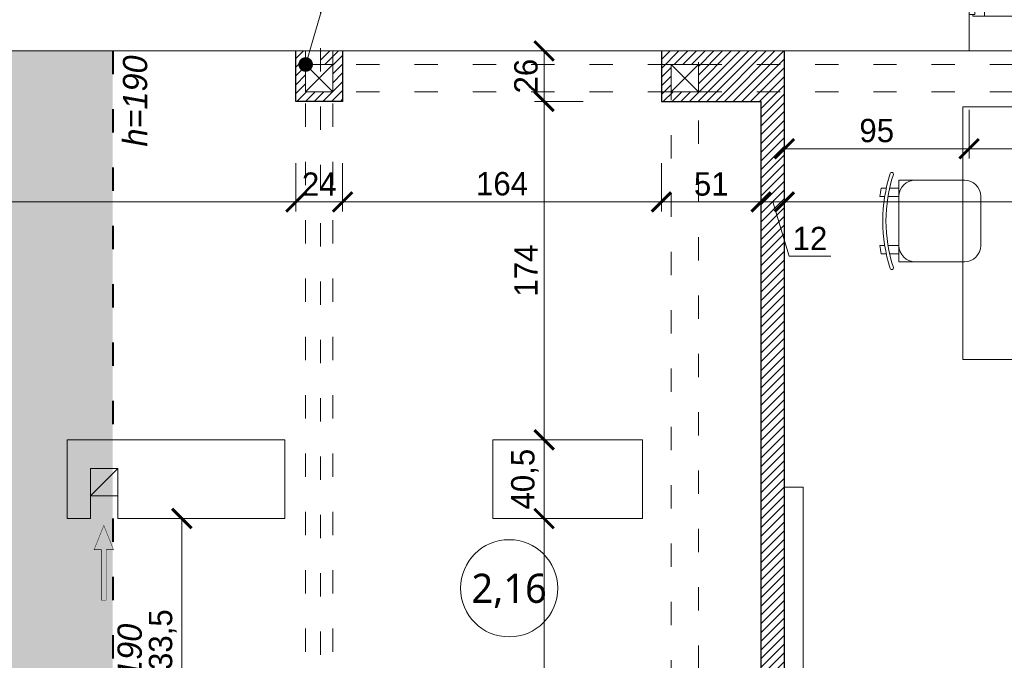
# Model space of a CAD drawing. Header units: millimetres. Extents: x 80301 to 146489, y -78581 to -28273.
# Tile 107 of 135: x 127454 to 127960, y -63044 to -62715. Entities that reach past the tile are written whole.
import ezdxf
from ezdxf import colors
from ezdxf.entities.mleader import LeaderData, LeaderLine
from ezdxf.enums import TextEntityAlignment as Align
from ezdxf.math import Vec2, Vec3

# ---------------------------------------------------------------- set-up
doc = ezdxf.new("R2010")
doc.units = ezdxf.units.MM
doc.linetypes.add('ACAD_ISO03W100', pattern=[30, 12, -18])
doc.layers.get('0').update_dxf_attribs({"lineweight": 0})
for name, color, linetype, lineweight, true_color in [('A-przekrycieram.ART', 7, 'Continuous', 0, 0xffffff), ('instalacje_arch', 7, 'Continuous', 30, 0xd60000), ('wypełnienie 2', 7, 'Continuous', 0, 0x363636)]:
    doc.layers.add(name, color=color, linetype=linetype, lineweight=lineweight, true_color=true_color)
for name, color, linetype, lineweight in [('OPIS', 4, 'Continuous', 9), ('opis..KF', 250, 'Continuous', 15), ('pomocnicza', 30, 'Continuous', 0), ('stolarka_arch', 250, 'Continuous', 5), ('wentylacja..KF', 202, 'Continuous', 15), ('wymiar..KF', 12, 'Continuous', 5), ('ściana pro..KF', 222, 'Continuous', 30), ('ściany ist..KF', 61, 'Continuous', 5)]:
    doc.layers.add(name, color=color, linetype=linetype, lineweight=lineweight)
doc.styles.add('ARCH', font='segoeuil.ttf')
doc.styles.add('kamil', font='GOTHIC.TTF')
doc.dimstyles.new('100..KF', dxfattribs={"dimtxt": 12, "dimasz": 10, "dimexe": 5, "dimexo": 5, "dimgap": 3, "dimtad": 1, "dimdec": 1, "dimrnd": 0.5, "dimtxsty": 'kamil', "dimblk": 'ARCHTICK', "dimcen": 0, "dimclrd": 256, "dimclre": 256, "dimclrt": 256, "dimadec": 0, "dimazin": 0, "dimtfac": 1, "dimtdec": 1, "dimtofl": 0, "dimtmove": 0, "dimatfit": 3, "dimfxl": 10, "dimfxlon": 1, "dimlwd": 0, "dimlwe": 0, "dimarcsym": 0})

# ---------------------------------------------------------------- blocks, each defined once
blk = doc.blocks.new('*U1234')
at = {"layer": 'A-przekrycieram.ART'}
h = blk.add_hatch(color=256, dxfattribs=at)
h.dxf.hatch_style = 1
h.paths.add_polyline_path([(0, 4200), (8500, 4200), (8500, 0), (0, 0)])
h.paths.add_polyline_path([(200, 4100), (8400, 4100), (8400, 100), (200, 100)], flags=16)
blk = doc.blocks.new('*U1218')
at = {"layer": 'stolarka_arch', "lineweight": 0}
blk.add_lwpolyline([(0, 0), (250, 0), (250, -46.77), (0, -46.77)], close=True, dxfattribs=at)
at = {"layer": 'stolarka_arch'}
for points in [[(0, -22), (6, -22), (6, -23), (3, -23), (3, -28), (0, -28)], [(3, -23), (8, -23), (8, -29), (2, -29), (2, -28), (3, -28)], [(8, -26), (121.31, -26), (121.31, -23), (8, -23)], [(126.31, -23), (121.31, -23), (121.31, -29), (127.31, -29), (127.31, -28), (126.31, -28)], [(123.31, -22), (133.31, -22), (133.31, -23), (130.31, -23), (130.31, -28), (126.31, -28), (126.31, -23), (123.31, -23)], [(130.31, -23), (135.31, -23), (135.31, -29), (129.31, -29), (129.31, -28), (130.31, -28)], [(242, -26), (135.31, -26), (135.31, -23), (242, -23)], [(247, -23), (242, -23), (242, -29), (248, -29), (248, -28), (247, -28)], [(250, -22), (244, -22), (244, -23), (247, -23), (247, -28), (250, -28)], [(8, -26), (121.31, -26), (121.31, -29), (8, -29)], [(126.31, -30), (122.31, -30), (122.31, -29), (126.31, -29)], [(125.31, -35), (123.31, -35), (123.31, -30), (125.31, -30)], [(134.31, -30), (130.31, -30), (130.31, -29), (134.31, -29)], [(133.31, -35), (131.31, -35), (131.31, -30), (133.31, -30)], [(242, -26), (135.31, -26), (135.31, -29), (242, -29)]]:
    blk.add_lwpolyline(points, close=True, dxfattribs=at)
blk = doc.blocks.new('*U1262')
at = {"layer": 'OPIS', "linetype": 'ACAD_ISO03W100', "lineweight": 9}
blk.add_line((0, -3656.97), (0, -145), dxfattribs=at)
at = {"layer": 'OPIS', "style": 'ARCH'}
blk.add_attdef('P1', text='', height=20, rotation=180, dxfattribs=at).set_placement((0, 0), align=Align.MIDDLE_CENTER)
blk.add_attdef('P2', text='', height=20, dxfattribs=at).set_placement((0, -3801.97), align=Align.MIDDLE_CENTER)
blk = doc.blocks.new('krzesło')
for p, q in [((5.74, 41.61), (5.74, 41.61)), ((9.14, 37.67), (42.78, 37.67)), ((9.14, -4.37), (9.14, 37.67)), ((2.59, 33.47), (0.01, 33.47)), ((9.14, 33.47), (4.31, 33.47)), ((1.78, 29.26), (-0.77, 29.26)), ((9.14, 29.26), (3.49, 29.26)), ((51.19, 29.26), (51.19, 4.04)), ((1.78, 4.04), (-0.77, 4.04)), ((9.14, 4.04), (3.49, 4.04)), ((2.59, -0.17), (0.01, -0.17)), ((9.14, -0.17), (4.31, -0.17)), ((42.78, -4.37), (9.14, -4.37)), ((5.74, -8.31), (5.74, -8.31))]:
    blk.add_line(p, q)
for centre, radius, start, end in [((79.11, 16.65), 78.35, 161.8381, 198.1619), ((79.11, 16.65), 76.67, 161.8381, 198.1619), ((5.46, 40.81), 0.841, 71.2164, 161.8381), ((5.46, 40.81), 0.841, 341.8381, 71.2164), ((17.55, 29.26), 8.41, 90, 180), ((42.78, 29.26), 8.41, 0, 90), ((79.11, 16.65), 80.87, 167.9968, 171.0267), ((79.11, 16.65), 80.87, 188.9733, 192.0032), ((17.55, 4.04), 8.41, 180, 270), ((42.78, 4.04), 8.41, 270, 0), ((5.46, -7.51), 0.841, 198.1619, 288.7836), ((5.46, -7.51), 0.841, 288.7836, 18.1619)]:
    blk.add_arc(centre, radius, start, end)
blk = doc.blocks.new('*U1216')
at = {"layer": 'wentylacja..KF', "lineweight": 5}
h = blk.add_hatch(color=256, dxfattribs=at)
h.dxf.hatch_style = 1
h.paths.add_polyline_path([(12.5, 5), (12.5, 1.25), (38.48, 1.25), (38.48, -1.25), (12.5, -1.25), (12.5, -5), (0, 0)])
at = {"layer": 'wentylacja..KF', "color": 240, "const_width": 0.239}
blk.add_lwpolyline([(12.5, 5), (12.5, 1.25), (38.48, 1.25), (38.48, -1.25), (12.5, -1.25), (12.5, -5), (0, 0)], close=True, dxfattribs=at)
blk = doc.blocks.new('nr pom')
at = {"layer": 'opis..KF', "lineweight": 20}
blk.add_circle((0, 0), 25, dxfattribs=at)
at = {"layer": 'opis..KF', "style": 'ARCH'}
blk.add_attdef('00', text='', height=15, dxfattribs=at).set_placement((0, 0), align=Align.MIDDLE_CENTER)
blk = doc.blocks.new('_Dot')
at = {"color": 0, "linetype": 'ByBlock', "lineweight": -2}
blk.add_line((-0.5, 0), (-1, 0), dxfattribs=at)
at = {"color": 0, "linetype": 'ByBlock', "const_width": 0.5}
blk.add_lwpolyline([(-0.25, 0, 1), (0.25, 0, 1)], format="xyb", close=True, dxfattribs=at)
blk = doc.blocks.new('_ArchTick')
at = {"color": 0, "linetype": 'ByBlock', "const_width": 0.15}
blk.add_lwpolyline([(-0.5, -0.5), (0.5, 0.5)], dxfattribs=at)
blk = doc.blocks.new('*D1273')
at = {"layer": 'Defpoints', "color": 0, "linetype": 'ByBlock', "transparency": 16777216}
for p in [(127595.65, -62756.99), (127210.9, -62772.58), (127595.65, -62808.67)]:
    blk.add_point(p, dxfattribs=at)
at = {"layer": 'wymiar..KF', "linetype": 'Continuous', "lineweight": 0, "transparency": 16777216}
for p, q in [((127210.9, -62788.67), (127210.9, -62813.67)), ((127595.65, -62788.67), (127595.65, -62813.67)), ((127210.9, -62808.67), (127595.65, -62808.67))]:
    blk.add_line(p, q, dxfattribs=at)
at = {"layer": 'wymiar..KF', "linetype": 'ByBlock', "lineweight": 0, "transparency": 16777216, "xscale": 10, "yscale": 10, "zscale": 10, "rotation": 180}
blk.add_blockref('_ArchTick', (127210.9, -62808.67), dxfattribs=at)
at = {"layer": 'wymiar..KF', "linetype": 'ByBlock', "lineweight": 0, "transparency": 16777216, "xscale": 10, "yscale": 10, "zscale": 10}
blk.add_blockref('_ArchTick', (127595.65, -62808.67), dxfattribs=at)
at = {"layer": 'wymiar..KF', "linetype": 'ByBlock', "transparency": 16777216, "insert": (127403.28, -62799.37), "char_height": 12, "attachment_point": 5, "style": 'kamil'}
blk.add_mtext('385', dxfattribs=at)
blk = doc.blocks.new('*D1274')
at = {"layer": 'Defpoints', "color": 0, "linetype": 'ByBlock', "transparency": 16777216}
for p in [(127595.65, -62756.99), (127619.65, -62756.99), (127619.65, -62808.67)]:
    blk.add_point(p, dxfattribs=at)
at = {"layer": 'wymiar..KF', "linetype": 'Continuous', "lineweight": 0, "transparency": 16777216}
for p, q in [((127595.65, -62788.67), (127595.65, -62813.67)), ((127619.65, -62788.67), (127619.65, -62813.67)), ((127595.65, -62808.67), (127619.65, -62808.67))]:
    blk.add_line(p, q, dxfattribs=at)
at = {"layer": 'wymiar..KF', "linetype": 'ByBlock', "lineweight": 0, "transparency": 16777216, "xscale": 10, "yscale": 10, "zscale": 10, "rotation": 180}
blk.add_blockref('_ArchTick', (127595.65, -62808.67), dxfattribs=at)
at = {"layer": 'wymiar..KF', "linetype": 'ByBlock', "lineweight": 0, "transparency": 16777216, "xscale": 10, "yscale": 10, "zscale": 10}
blk.add_blockref('_ArchTick', (127619.65, -62808.67), dxfattribs=at)
at = {"layer": 'wymiar..KF', "linetype": 'ByBlock', "transparency": 16777216, "insert": (127607.65, -62799.52), "char_height": 12, "attachment_point": 5, "style": 'kamil'}
blk.add_mtext('24', dxfattribs=at)
blk = doc.blocks.new('*D1275')
at = {"layer": 'Defpoints', "color": 0, "linetype": 'ByBlock', "transparency": 16777216}
for p in [(127619.65, -62756.99), (127783.65, -62756.99), (127783.65, -62808.67)]:
    blk.add_point(p, dxfattribs=at)
at = {"layer": 'wymiar..KF', "linetype": 'Continuous', "lineweight": 0, "transparency": 16777216}
for p, q in [((127619.65, -62788.67), (127619.65, -62813.67)), ((127783.65, -62788.67), (127783.65, -62813.67)), ((127619.65, -62808.67), (127783.65, -62808.67))]:
    blk.add_line(p, q, dxfattribs=at)
at = {"layer": 'wymiar..KF', "linetype": 'ByBlock', "lineweight": 0, "transparency": 16777216, "xscale": 10, "yscale": 10, "zscale": 10, "rotation": 180}
blk.add_blockref('_ArchTick', (127619.65, -62808.67), dxfattribs=at)
at = {"layer": 'wymiar..KF', "linetype": 'ByBlock', "lineweight": 0, "transparency": 16777216, "xscale": 10, "yscale": 10, "zscale": 10}
blk.add_blockref('_ArchTick', (127783.65, -62808.67), dxfattribs=at)
at = {"layer": 'wymiar..KF', "linetype": 'ByBlock', "transparency": 16777216, "insert": (127701.65, -62799.37), "char_height": 12, "attachment_point": 5, "style": 'kamil'}
blk.add_mtext('164', dxfattribs=at)
blk = doc.blocks.new('*D1276')
at = {"layer": 'Defpoints', "color": 0, "linetype": 'ByBlock', "transparency": 16777216}
for p in [(127783.65, -62756.99), (127834.9, -62756.99), (127834.9, -62808.67)]:
    blk.add_point(p, dxfattribs=at)
at = {"layer": 'wymiar..KF', "linetype": 'Continuous', "lineweight": 0, "transparency": 16777216}
for p, q in [((127783.65, -62788.67), (127783.65, -62813.67)), ((127834.9, -62788.67), (127834.9, -62813.67)), ((127783.65, -62808.67), (127834.9, -62808.67))]:
    blk.add_line(p, q, dxfattribs=at)
at = {"layer": 'wymiar..KF', "linetype": 'ByBlock', "lineweight": 0, "transparency": 16777216, "xscale": 10, "yscale": 10, "zscale": 10, "rotation": 180}
blk.add_blockref('_ArchTick', (127783.65, -62808.67), dxfattribs=at)
at = {"layer": 'wymiar..KF', "linetype": 'ByBlock', "lineweight": 0, "transparency": 16777216, "xscale": 10, "yscale": 10, "zscale": 10}
blk.add_blockref('_ArchTick', (127834.9, -62808.67), dxfattribs=at)
at = {"layer": 'wymiar..KF', "linetype": 'ByBlock', "transparency": 16777216, "insert": (127809.28, -62799.52), "char_height": 12, "attachment_point": 5, "style": 'kamil'}
blk.add_mtext('51', dxfattribs=at)
blk = doc.blocks.new('*D1277')
at = {"layer": 'Defpoints', "color": 0, "linetype": 'ByBlock', "transparency": 16777216}
for p in [(127834.9, -62756.99), (127846.9, -62773.6), (127846.9, -62808.67)]:
    blk.add_point(p, dxfattribs=at)
at = {"layer": 'wymiar..KF', "linetype": 'Continuous', "lineweight": 0, "transparency": 16777216}
for p, q in [((127834.9, -62788.67), (127834.9, -62813.67)), ((127846.9, -62788.67), (127846.9, -62813.67)), ((127834.9, -62808.67), (127846.9, -62808.67)), ((127840.9, -62808.67), (127849.29, -62836.62)), ((127849.29, -62836.62), (127870.82, -62836.62))]:
    blk.add_line(p, q, dxfattribs=at)
at = {"layer": 'wymiar..KF', "linetype": 'ByBlock', "lineweight": 0, "transparency": 16777216, "xscale": 10, "yscale": 10, "zscale": 10, "rotation": 180}
blk.add_blockref('_ArchTick', (127834.9, -62808.67), dxfattribs=at)
at = {"layer": 'wymiar..KF', "linetype": 'ByBlock', "lineweight": 0, "transparency": 16777216, "xscale": 10, "yscale": 10, "zscale": 10}
blk.add_blockref('_ArchTick', (127846.9, -62808.67), dxfattribs=at)
at = {"layer": 'wymiar..KF', "linetype": 'ByBlock', "transparency": 16777216, "insert": (127860.05, -62827.47), "char_height": 12, "attachment_point": 5, "style": 'kamil'}
blk.add_mtext('12', dxfattribs=at)
blk = doc.blocks.new('*D1278')
at = {"layer": 'Defpoints', "color": 0, "linetype": 'ByBlock', "transparency": 16777216}
for p in [(128323.65, -62756.99), (127846.9, -62773.6), (128323.65, -62808.67)]:
    blk.add_point(p, dxfattribs=at)
at = {"layer": 'wymiar..KF', "linetype": 'Continuous', "lineweight": 0, "transparency": 16777216}
for p, q in [((127846.9, -62788.67), (127846.9, -62813.67)), ((128323.65, -62788.67), (128323.65, -62813.67)), ((127846.9, -62808.67), (128323.65, -62808.67))]:
    blk.add_line(p, q, dxfattribs=at)
at = {"layer": 'wymiar..KF', "linetype": 'ByBlock', "lineweight": 0, "transparency": 16777216, "xscale": 10, "yscale": 10, "zscale": 10, "rotation": 180}
blk.add_blockref('_ArchTick', (127846.9, -62808.67), dxfattribs=at)
at = {"layer": 'wymiar..KF', "linetype": 'ByBlock', "lineweight": 0, "transparency": 16777216, "xscale": 10, "yscale": 10, "zscale": 10}
blk.add_blockref('_ArchTick', (128323.65, -62808.67), dxfattribs=at)
at = {"layer": 'wymiar..KF', "linetype": 'ByBlock', "transparency": 16777216, "insert": (128085.28, -62799.37), "char_height": 12, "attachment_point": 5, "style": 'kamil'}
blk.add_mtext('477', dxfattribs=at)
blk = doc.blocks.new('*D1284')
at = {"layer": 'Defpoints', "color": 0, "linetype": 'ByBlock', "transparency": 16777216}
for p in [(127834.9, -62660.5), (127210.9, -62900.51), (127834.9, -62900.51)]:
    blk.add_point(p, dxfattribs=at)
at = {"layer": 'wymiar..KF', "linetype": 'Continuous', "lineweight": 0, "transparency": 16777216}
for p, q in [((127210.9, -62680.5), (127210.9, -62655.5)), ((127210.9, -62660.5), (127834.9, -62660.5)), ((127834.9, -62680.5), (127834.9, -62655.5))]:
    blk.add_line(p, q, dxfattribs=at)
at = {"layer": 'wymiar..KF', "linetype": 'ByBlock', "lineweight": 0, "transparency": 16777216, "xscale": 10, "yscale": 10, "zscale": 10, "rotation": 180}
blk.add_blockref('_ArchTick', (127210.9, -62660.5), dxfattribs=at)
at = {"layer": 'wymiar..KF', "linetype": 'ByBlock', "lineweight": 0, "transparency": 16777216, "xscale": 10, "yscale": 10, "zscale": 10}
blk.add_blockref('_ArchTick', (127834.9, -62660.5), dxfattribs=at)
at = {"layer": 'wymiar..KF', "linetype": 'ByBlock', "transparency": 16777216, "insert": (127522.9, -62651.2), "char_height": 12, "attachment_point": 5, "style": 'kamil'}
blk.add_mtext('624', dxfattribs=at)
blk = doc.blocks.new('*D1285')
at = {"layer": 'Defpoints', "color": 0, "linetype": 'ByBlock', "transparency": 16777216}
for p in [(127846.9, -62660.5), (127834.9, -62900.51), (127846.9, -62922.12)]:
    blk.add_point(p, dxfattribs=at)
at = {"layer": 'wymiar..KF', "linetype": 'Continuous', "lineweight": 0, "transparency": 16777216}
for p, q in [((127840.9, -62660.5), (127845.6, -62644.85)), ((127845.6, -62644.85), (127867.13, -62644.85)), ((127834.9, -62680.5), (127834.9, -62655.5)), ((127834.9, -62660.5), (127846.9, -62660.5)), ((127846.9, -62680.5), (127846.9, -62655.5))]:
    blk.add_line(p, q, dxfattribs=at)
at = {"layer": 'wymiar..KF', "linetype": 'ByBlock', "lineweight": 0, "transparency": 16777216, "xscale": 10, "yscale": 10, "zscale": 10, "rotation": 180}
blk.add_blockref('_ArchTick', (127834.9, -62660.5), dxfattribs=at)
at = {"layer": 'wymiar..KF', "linetype": 'ByBlock', "lineweight": 0, "transparency": 16777216, "xscale": 10, "yscale": 10, "zscale": 10}
blk.add_blockref('_ArchTick', (127846.9, -62660.5), dxfattribs=at)
at = {"layer": 'wymiar..KF', "linetype": 'ByBlock', "transparency": 16777216, "insert": (127856.36, -62635.7), "char_height": 12, "attachment_point": 5, "style": 'kamil'}
blk.add_mtext('12', dxfattribs=at)
blk = doc.blocks.new('*D1286')
at = {"layer": 'Defpoints', "color": 0, "linetype": 'ByBlock', "transparency": 16777216}
for p in [(128922.9, -62660.5), (128922.9, -62730.99), (127846.9, -62922.12)]:
    blk.add_point(p, dxfattribs=at)
at = {"layer": 'wymiar..KF', "linetype": 'Continuous', "lineweight": 0, "transparency": 16777216}
for p, q in [((127846.9, -62680.5), (127846.9, -62655.5)), ((127846.9, -62660.5), (128922.9, -62660.5)), ((128922.9, -62680.5), (128922.9, -62655.5))]:
    blk.add_line(p, q, dxfattribs=at)
at = {"layer": 'wymiar..KF', "linetype": 'ByBlock', "lineweight": 0, "transparency": 16777216, "xscale": 10, "yscale": 10, "zscale": 10, "rotation": 180}
blk.add_blockref('_ArchTick', (127846.9, -62660.5), dxfattribs=at)
at = {"layer": 'wymiar..KF', "linetype": 'ByBlock', "lineweight": 0, "transparency": 16777216, "xscale": 10, "yscale": 10, "zscale": 10}
blk.add_blockref('_ArchTick', (128922.9, -62660.5), dxfattribs=at)
at = {"layer": 'wymiar..KF', "linetype": 'ByBlock', "transparency": 16777216, "insert": (128384.9, -62651.2), "char_height": 12, "attachment_point": 5, "style": 'kamil'}
blk.add_mtext('1076', dxfattribs=at)
blk = doc.blocks.new('*D1313')
at = {"layer": 'Defpoints', "color": 0, "linetype": 'ByBlock', "transparency": 16777216}
for p in [(127536.98, -62971.49), (127536.98, -62971.49), (127619.65, -63104.99)]:
    blk.add_point(p, dxfattribs=at)
at = {"layer": 'wymiar..KF', "linetype": 'Continuous', "lineweight": 0, "transparency": 16777216}
for p, q in [((127536.98, -62971.49), (127541.98, -62971.49)), ((127536.98, -63104.99), (127536.98, -62971.49)), ((127556.98, -63104.99), (127531.98, -63104.99))]:
    blk.add_line(p, q, dxfattribs=at)
at = {"layer": 'wymiar..KF', "linetype": 'ByBlock', "lineweight": 0, "transparency": 16777216, "xscale": 10, "yscale": 10, "zscale": 10}
for p, rotation in [((127536.98, -62971.49), 90), ((127536.98, -63104.99), 270)]:
    blk.add_blockref('_ArchTick', p, dxfattribs=dict(at, rotation=rotation))
at = {"layer": 'wymiar..KF', "linetype": 'ByBlock', "transparency": 16777216, "insert": (127527.12, -63038.24), "char_height": 12, "attachment_point": 5, "rotation": 90, "style": 'kamil'}
blk.add_mtext('133,5', dxfattribs=at)
blk = doc.blocks.new('*D1367')
at = {"layer": 'Defpoints', "color": 0, "linetype": 'ByBlock', "transparency": 16777216}
for p in [(127723.31, -62971.49), (127723.31, -62971.49), (127834.9, -63208.99)]:
    blk.add_point(p, dxfattribs=at)
at = {"layer": 'wymiar..KF', "linetype": 'Continuous', "lineweight": 0, "transparency": 16777216}
for p, q in [((127723.31, -62971.49), (127728.31, -62971.49)), ((127723.31, -63208.99), (127723.31, -62971.49)), ((127743.31, -63208.99), (127718.31, -63208.99))]:
    blk.add_line(p, q, dxfattribs=at)
at = {"layer": 'wymiar..KF', "linetype": 'ByBlock', "lineweight": 0, "transparency": 16777216, "xscale": 10, "yscale": 10, "zscale": 10}
for p, rotation in [((127723.31, -62971.49), 90), ((127723.31, -63208.99), 270)]:
    blk.add_blockref('_ArchTick', p, dxfattribs=dict(at, rotation=rotation))
at = {"layer": 'wymiar..KF', "linetype": 'ByBlock', "transparency": 16777216, "insert": (127713.45, -63139.38), "char_height": 12, "attachment_point": 5, "rotation": 90, "style": 'kamil'}
blk.add_mtext('237,5', dxfattribs=at)
blk = doc.blocks.new('*D1368')
at = {"layer": 'Defpoints', "color": 0, "linetype": 'ByBlock', "transparency": 16777216}
for p in [(127723.31, -62930.99), (127723.31, -62930.99), (127723.31, -62971.49)]:
    blk.add_point(p, dxfattribs=at)
at = {"layer": 'wymiar..KF', "linetype": 'Continuous', "lineweight": 0, "transparency": 16777216}
for p, q in [((127723.31, -62930.99), (127728.31, -62930.99)), ((127723.31, -62971.49), (127723.31, -62930.99)), ((127723.31, -62971.49), (127728.31, -62971.49))]:
    blk.add_line(p, q, dxfattribs=at)
at = {"layer": 'wymiar..KF', "linetype": 'ByBlock', "lineweight": 0, "transparency": 16777216, "xscale": 10, "yscale": 10, "zscale": 10}
for p, rotation in [((127723.31, -62930.99), 90), ((127723.31, -62971.49), 270)]:
    blk.add_blockref('_ArchTick', p, dxfattribs=dict(at, rotation=rotation))
at = {"layer": 'wymiar..KF', "linetype": 'ByBlock', "transparency": 16777216, "insert": (127713.45, -62951.24), "char_height": 12, "attachment_point": 5, "rotation": 90, "style": 'kamil'}
blk.add_mtext('40,5', dxfattribs=at)
blk = doc.blocks.new('*D1369')
at = {"layer": 'Defpoints', "color": 0, "linetype": 'ByBlock', "transparency": 16777216}
for p in [(127723.31, -62756.99), (127783.65, -62756.99), (127723.31, -62930.99)]:
    blk.add_point(p, dxfattribs=at)
at = {"layer": 'wymiar..KF', "linetype": 'Continuous', "lineweight": 0, "transparency": 16777216}
for p, q in [((127743.31, -62756.99), (127718.31, -62756.99)), ((127723.31, -62930.99), (127723.31, -62756.99)), ((127723.31, -62930.99), (127728.31, -62930.99))]:
    blk.add_line(p, q, dxfattribs=at)
at = {"layer": 'wymiar..KF', "linetype": 'ByBlock', "lineweight": 0, "transparency": 16777216, "xscale": 10, "yscale": 10, "zscale": 10}
for p, rotation in [((127723.31, -62756.99), 90), ((127723.31, -62930.99), 270)]:
    blk.add_blockref('_ArchTick', p, dxfattribs=dict(at, rotation=rotation))
at = {"layer": 'wymiar..KF', "linetype": 'ByBlock', "transparency": 16777216, "insert": (127714, -62843.99), "char_height": 12, "attachment_point": 5, "rotation": 90, "style": 'kamil'}
blk.add_mtext('174', dxfattribs=at)
blk = doc.blocks.new('*D1370')
at = {"layer": 'Defpoints', "color": 0, "linetype": 'ByBlock', "transparency": 16777216}
for p in [(127723.31, -62730.99), (127783.65, -62730.99), (127783.65, -62756.99)]:
    blk.add_point(p, dxfattribs=at)
at = {"layer": 'wymiar..KF', "linetype": 'Continuous', "lineweight": 0, "transparency": 16777216}
for p, q in [((127743.31, -62730.99), (127718.31, -62730.99)), ((127723.31, -62756.99), (127723.31, -62730.99)), ((127743.31, -62756.99), (127718.31, -62756.99))]:
    blk.add_line(p, q, dxfattribs=at)
at = {"layer": 'wymiar..KF', "linetype": 'ByBlock', "lineweight": 0, "transparency": 16777216, "xscale": 10, "yscale": 10, "zscale": 10}
for p, rotation in [((127723.31, -62730.99), 90), ((127723.31, -62756.99), 270)]:
    blk.add_blockref('_ArchTick', p, dxfattribs=dict(at, rotation=rotation))
at = {"layer": 'wymiar..KF', "linetype": 'ByBlock', "transparency": 16777216, "insert": (127714, -62743.99), "char_height": 12, "attachment_point": 5, "rotation": 90, "style": 'kamil'}
blk.add_mtext('26', dxfattribs=at)
blk = doc.blocks.new('*D1432')
at = {"layer": 'Defpoints', "color": 0, "linetype": 'ByBlock', "transparency": 16777216}
for p in [(127846.9, -62730.99), (127941.9, -62730.99), (127941.9, -62781.34)]:
    blk.add_point(p, dxfattribs=at)
at = {"layer": 'wymiar..KF', "linetype": 'Continuous', "lineweight": 0, "transparency": 16777216}
for p, q in [((127846.9, -62761.34), (127846.9, -62786.34)), ((127941.9, -62761.34), (127941.9, -62786.34)), ((127846.9, -62781.34), (127941.9, -62781.34))]:
    blk.add_line(p, q, dxfattribs=at)
at = {"layer": 'wymiar..KF', "linetype": 'ByBlock', "lineweight": 0, "transparency": 16777216, "xscale": 10, "yscale": 10, "zscale": 10, "rotation": 180}
blk.add_blockref('_ArchTick', (127846.9, -62781.34), dxfattribs=at)
at = {"layer": 'wymiar..KF', "linetype": 'ByBlock', "lineweight": 0, "transparency": 16777216, "xscale": 10, "yscale": 10, "zscale": 10}
blk.add_blockref('_ArchTick', (127941.9, -62781.34), dxfattribs=at)
at = {"layer": 'wymiar..KF', "linetype": 'ByBlock', "transparency": 16777216, "insert": (127894.4, -62772.03), "char_height": 12, "attachment_point": 5, "style": 'kamil'}
blk.add_mtext('95', dxfattribs=at)
blk = doc.blocks.new('*D1433')
at = {"layer": 'Defpoints', "color": 0, "linetype": 'ByBlock', "transparency": 16777216}
for p in [(127941.9, -62730.99), (128191.9, -62730.99), (128191.9, -62781.34)]:
    blk.add_point(p, dxfattribs=at)
at = {"layer": 'wymiar..KF', "linetype": 'Continuous', "lineweight": 0, "transparency": 16777216}
for p, q in [((127941.9, -62761.34), (127941.9, -62786.34)), ((128191.9, -62761.34), (128191.9, -62786.34)), ((127941.9, -62781.34), (128191.9, -62781.34))]:
    blk.add_line(p, q, dxfattribs=at)
at = {"layer": 'wymiar..KF', "linetype": 'ByBlock', "lineweight": 0, "transparency": 16777216, "xscale": 10, "yscale": 10, "zscale": 10, "rotation": 180}
blk.add_blockref('_ArchTick', (127941.9, -62781.34), dxfattribs=at)
at = {"layer": 'wymiar..KF', "linetype": 'ByBlock', "lineweight": 0, "transparency": 16777216, "xscale": 10, "yscale": 10, "zscale": 10}
blk.add_blockref('_ArchTick', (128191.9, -62781.34), dxfattribs=at)
at = {"layer": 'wymiar..KF', "linetype": 'ByBlock', "transparency": 16777216, "insert": (128066.9, -62772.03), "char_height": 12, "attachment_point": 5, "style": 'kamil'}
blk.add_mtext('250', dxfattribs=at)

msp = doc.modelspace()

# ---------------------------------------------------------------- hatches: boundary and pattern name
at = {"layer": 'pomocnicza', "linetype": 'ByBlock', "lineweight": 0, "true_color": 0xe8e8e8}
h = msp.add_hatch(color=254, dxfattribs=at)
h.dxf.hatch_style = 1
h.paths.add_polyline_path([(127501.4, -63188.99), (127210.9, -63188.99), (127210.9, -62730.99), (127501.4, -62730.99)])
at = {"layer": 'wypełnienie 2', "linetype": 'ByBlock', "transparency": 33554595}
h = msp.add_hatch(dxfattribs=at)
h.set_pattern_fill('ANSI31', color=256)
h.set_pattern_definition([(45, (-308.0725, -28536.048), (-2.24506403, 2.24506403), [])])
h.paths.add_polyline_path([(127600.65, -62730.99), (127595.65, -62730.99), (127595.65, -62756.99), (127600.65, -62756.99)])
h.paths.add_polyline_path([(127614.65, -62730.99), (127608.26, -62730.99), (127608.26, -62737.99), (127614.65, -62737.99)])
h.paths.add_polyline_path([(127619.65, -62730.99), (127614.65, -62730.99), (127614.65, -62737.99), (127619.65, -62737.99)])
h.paths.add_polyline_path([(127619.65, -62737.99), (127614.65, -62737.99), (127614.65, -62751.99), (127619.65, -62751.99)])
h.paths.add_polyline_path([(127619.65, -62751.99), (127614.65, -62751.99), (127614.65, -62756.99), (127619.65, -62756.99)])
h.paths.add_polyline_path([(127608.26, -62753.46, -0.120405), (127607.77, -62753.8, -0.713446), (127606.24, -62751.99), (127600.65, -62751.99), (127600.65, -62756.99), (127608.26, -62756.99)])
h.paths.add_polyline_path([(127614.65, -62751.99), (127608.39, -62751.99, -0.324529), (127608.26, -62753.46), (127608.26, -62755.04), (127609.02, -62756.99), (127614.65, -62756.99)])
h.paths.add_polyline_path([(127788.65, -62730.99), (127783.65, -62730.99), (127783.65, -62737.99), (127788.65, -62737.99)])
h.paths.add_polyline_path([(127788.65, -62737.99), (127783.65, -62737.99), (127783.65, -62751.99), (127788.65, -62751.99)])
h.paths.add_polyline_path([(127788.65, -62751.99), (127783.65, -62751.99), (127783.65, -62756.99), (127788.65, -62756.99)])
h.paths.add_polyline_path([(127802.65, -62751.99), (127788.65, -62751.99), (127788.65, -62756.99), (127802.65, -62756.99)])
h.paths.add_polyline_path([(127802.65, -62730.99), (127788.65, -62730.99), (127788.65, -62737.99), (127802.65, -62737.99)])
h.paths.add_polyline_path([(127846.9, -62730.99), (127802.65, -62730.99), (127802.65, -62737.99), (127846.9, -62737.99)])
h.paths.add_polyline_path([(127846.9, -62737.99), (127802.65, -62737.99), (127802.65, -62751.99), (127846.9, -62751.99)])
h.paths.add_polyline_path([(127846.9, -62751.99), (127802.65, -62751.99), (127802.65, -62756.99), (127834.9, -62756.99), (127834.9, -63109.99), (127846.9, -63109.99)])

# ---------------------------------------------------------------- linework, layer by layer
at = {"linetype": 'ACAD_ISO03W100'}
for p, q in [((127600.65, -64299.99), (127600.65, -62730.99)), ((127614.65, -64299.99), (127614.65, -62730.99)), ((127788.65, -63626.26), (127788.65, -62730.99)), ((127802.65, -63978.76), (127802.65, -62730.99)), ((127788.65, -62737.99), (127614.65, -62737.99)), ((127802.65, -62737.99), (128328.65, -62737.99)), ((127788.65, -62751.99), (127614.65, -62751.99)), ((127802.65, -62751.99), (128328.65, -62751.99))]:
    msp.add_line(p, q, dxfattribs=at)
for p, q in [((127490.04, -62959.75), (127504.04, -62945.75)), ((127490.04, -62959.75), (127490.04, -62971.49)), ((127504.04, -62959.75), (127504.04, -62971.49))]:
    msp.add_line(p, q)
msp.add_lwpolyline([(127988.76, -62889.75), (127938.76, -62889.75), (127938.76, -62759.75), (127988.76, -62759.75), (127988.76, -62889.75)])
for points in [[(127490.04, -62945.75), (127504.04, -62945.75), (127504.04, -62959.75), (127490.04, -62959.75)], [(127846.9, -63155.36), (127856.52, -63155.36), (127856.52, -62955.36), (127846.9, -62955.36)]]:
    msp.add_lwpolyline(points, close=True)
at = {"layer": 'pomocnicza', "color": 114, "linetype": 'ACAD_ISO03W100', "lineweight": 40, "true_color": 0x139b48}
for p, q in [((127501.4, -62730.99), (127501.4, -62930.99)), ((127501.4, -62971.49), (127501.4, -63188.99))]:
    msp.add_line(p, q, dxfattribs=at)
at = {"layer": 'ściana pro..KF', "linetype": 'ByBlock'}
for p, q in [((127595.65, -62756.99), (127595.65, -62730.99)), ((127619.65, -62730.99), (127619.65, -62756.99)), ((127846.9, -63208.99), (127846.9, -62730.99)), ((127619.65, -62756.99), (127595.65, -62756.99)), ((127834.9, -63208.99), (127834.9, -62756.99))]:
    msp.add_line(p, q, dxfattribs=at)
msp.add_lwpolyline([(127783.65, -62730.99), (127783.65, -62730.99), (127783.65, -62756.99), (127834.9, -62756.99)], dxfattribs=at)
at = {"layer": 'ściany ist..KF', "linetype": 'ByBlock'}
for p, q in [((127600.65, -62737.99), (127614.65, -62751.99)), ((127600.65, -62751.99), (127614.65, -62737.99)), ((127788.65, -62737.99), (127802.65, -62751.99)), ((127788.65, -62751.99), (127802.65, -62737.99)), ((127477.9, -62930.99), (127477.9, -62971.49)), ((127589.9, -62930.99), (127477.9, -62930.99)), ((127589.9, -62971.49), (127589.9, -62930.99)), ((127696.9, -62971.49), (127696.9, -62930.99)), ((127696.9, -62930.99), (127773.9, -62930.99)), ((127773.9, -62930.99), (127773.9, -62971.49)), ((127477.9, -62971.49), (127490.04, -62971.49)), ((127504.04, -62971.49), (127589.9, -62971.49)), ((127773.9, -62971.49), (127696.9, -62971.49))]:
    msp.add_line(p, q, dxfattribs=at)
for points in [[(127164.9, -63213.59), (127164.9, -62684.99), (127941.9, -62684.99), (127941.9, -62730.99), (127210.9, -62730.99), (127210.9, -63213.59), (127164.9, -63213.59)], [(127600.65, -62737.99), (127614.65, -62737.99), (127614.65, -62751.99), (127600.65, -62751.99), (127600.65, -62737.99)], [(127788.65, -62737.99), (127802.65, -62737.99), (127802.65, -62751.99), (127788.65, -62751.99), (127788.65, -62737.99)]]:
    msp.add_lwpolyline(points, dxfattribs=at)

# ---------------------------------------------------------------- block references
for name, p in [('*U1234', (122274.45, -66535.84)), ('krzesło', (127896.71, -62835.13))]:
    msp.add_blockref(name, p)
at = {"layer": 'instalacje_arch'}
msp.add_blockref('*U1262', (127608.26, -62534.67), dxfattribs=at)
at = {"layer": 'opis..KF', "color": 30}
msp.add_blockref('nr pom', (127705.31, -63007.35), dxfattribs=at).add_auto_attribs({'00': '2,16'})
at = {"layer": 'stolarka_arch', "xscale": -1}
msp.add_blockref('*U1218', (128191.9, -62684.22), dxfattribs=at)
at = {"layer": 'wentylacja..KF', "rotation": 270}
msp.add_blockref('*U1216', (127496.81, -62975.02), dxfattribs=at)

# ---------------------------------------------------------------- texts
at = {"layer": 'opis..KF', "char_height": 12.48, "attachment_point": 5, "rotation": 90, "style": 'ARCH'}
for insert in [(127512.98, -62756.77), (127510.2, -63049.03)]:
    msp.add_mtext_dynamic_manual_height_columns('{\\fCentury Gothic|b0|i1|c238|p34;h=190}', width=156.7001, gutter_width=70, heights=[0], dxfattribs=dict(at, insert=insert))

# ---------------------------------------------------------------- dimensions: what is measured, and where the dimension line sits
at = {"layer": 'wymiar..KF', "linetype": 'ByBlock'}
for base, p1, p2, override, picture, middle in [((127846.9, -62660.5), (127834.9, -62900.51), (127846.9, -62922.12), {"dimtmove": 1, "dimfxl": 20}, '*D1285', (127848.6, -62635.7)), ((127834.9, -62660.5), (127210.9, -62900.51), (127834.9, -62900.51), {"dimfxl": 20}, '*D1284', (127522.9, -62651.2)), ((128922.9, -62660.5), (127846.9, -62922.12), (128922.9, -62730.99), {"dimtmove": 1, "dimfxl": 20}, '*D1286', (128384.9, -62651.2)), ((127941.9, -62781.34), (127846.9, -62730.99), (127941.9, -62730.99), {"dimfxl": 20}, '*D1432', (127894.4, -62772.03)), ((128191.9, -62781.34), (127941.9, -62730.99), (128191.9, -62730.99), {"dimtmove": 1, "dimfxl": 20}, '*D1433', (128066.9, -62772.03)), ((127595.65081421, -62808.67156715), (127210.90081421, -62772.58230155), (127595.65081421, -62756.99413312), {"dimfxl": 20}, '*D1273', (127403.27581421, -62799.36973167)), ((127619.65, -62808.67), (127595.65, -62756.99), (127619.65, -62756.99), {"dimtmove": 1, "dimfxl": 20}, '*D1274', (127607.65, -62799.52)), ((127783.65, -62808.67), (127619.65, -62756.99), (127783.65, -62756.99), {"dimtmove": 1, "dimfxl": 20}, '*D1275', (127701.65, -62799.37)), ((127834.90081421, -62808.67156715), (127783.65081421, -62756.99413312), (127834.90081421, -62756.99413312), {"dimtmove": 1, "dimfxl": 20}, '*D1276', (127809.27581421, -62799.52064941)), ((127846.9, -62808.67), (127834.9, -62756.99), (127846.9, -62773.6), {"dimtmove": 1, "dimfxl": 20}, '*D1277', (127852.29, -62827.47)), ((128323.65081421, -62808.67156715), (127846.90081421, -62773.6008056), (128323.65081421, -62756.99413312), {"dimtmove": 1, "dimfxl": 20}, '*D1278', (128085.27581421, -62799.36973167))]:
    dim = msp.add_linear_dim(base=base, p1=p1, p2=p2, dimstyle='100..KF', override=override, dxfattribs=at)
    dim.commit()
    dim.dimension.update_dxf_attribs({"geometry": picture, "text_midpoint": middle})
for base, p1, p2, picture, middle in [((127723.31, -62730.99), (127783.65, -62756.99), (127783.65, -62730.99), '*D1370', (127714, -62743.99)), ((127723.31, -62756.99), (127723.31, -62930.99), (127783.65, -62756.99), '*D1369', (127714, -62843.99)), ((127723.31, -62930.99), (127723.31, -62971.49), (127723.31, -62930.99), '*D1368', (127713.45, -62951.24)), ((127536.98, -62971.49), (127619.65, -63104.99), (127536.98, -62971.49), '*D1313', (127527.12, -63038.24))]:
    dim = msp.add_linear_dim(base=base, p1=p1, p2=p2, angle=90, dimstyle='100..KF', override={"dimtmove": 1, "dimfxl": 20}, dxfattribs=at)
    dim.commit()
    dim.dimension.update_dxf_attribs({"geometry": picture, "text_midpoint": middle})
dim = msp.add_linear_dim(base=(127723.31, -62971.49), p1=(127834.9, -63208.99), p2=(127723.31, -62971.49), angle=90, dimstyle='100..KF', override={"dimtmove": 1, "dimfxl": 20}, dxfattribs=at)
dim.commit()
dim.dimension.update_dxf_attribs({"geometry": '*D1367', "text_midpoint": (127723.31, -63139.38), "dimtype": 160})

# ---------------------------------------------------------------- leaders
at = {"layer": 'opis..KF', "lineweight": 9}
ml = msp.add_multileader_mtext('Standard', dxfattribs=at)
ml.set_content('konstrukcja dachu\\Pobudowana płytami gk-f\\Pw odpornosci ogniowej EI 60', color=256, style='ARCH')
ml.set_leader_properties(color=256, linetype='ByLayer', lineweight=-1)
ml.set_arrow_properties(name='DOT')
ml.build(insert=Vec2(0, 0))
ml.multileader.update_dxf_attribs({"arrow_head_size": 7.5})
ctx = ml.context
ctx.base_point, ctx.char_height, ctx.arrow_head_size, ctx.landing_gap_size, ctx.plane_origin = Vec3(127680.18, -62564.22), 12, 7.5, 9, Vec3(126658.36, -62639.48)
notes = []
notes.append((ctx, [(1, (1, 1, 0), (127651.8, -62564.22), (1, 0), 28.39, [(0, [(127600.65, -62737.99)], 0, [])])]))
ctx.mtext.insert, ctx.mtext.flow_direction = Vec3(127689.18, -62556.21), 5
for ctx, leaders in notes:
    for number, flags, end, landing, length, lines in leaders:
        leader = LeaderData()
        leader.index, (leader.has_last_leader_line, leader.has_dogleg_vector, leader.attachment_direction) = number, flags
        leader.last_leader_point, leader.dogleg_vector, leader.dogleg_length = Vec3(end), Vec3(landing), length
        for number, points, colour, breaks in lines:
            line = LeaderLine()
            line.index, line.vertices, line.color, line.breaks = number, Vec3.list(points), colors.encode_raw_color(colour), breaks
            leader.lines.append(line)
        ctx.leaders.append(leader)

doc.saveas('drawing.dxf')
